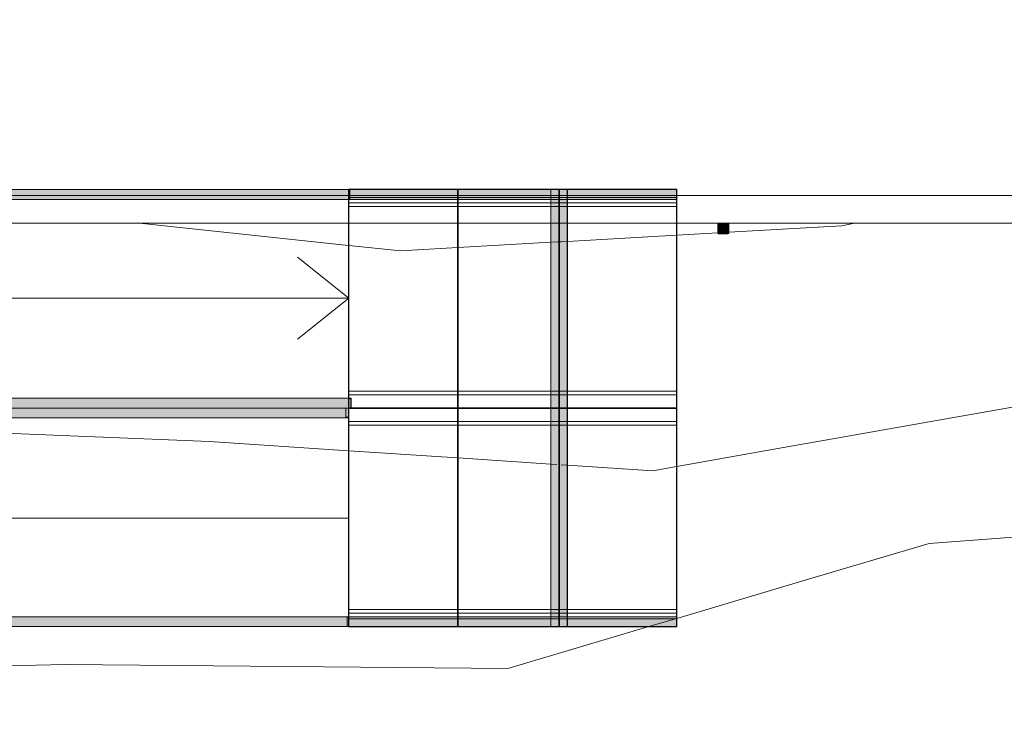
# Model space of a CAD drawing. Header units: metres. Extents: x -373759 to -373409, y 810976 to 811228.
# Tile 42 of 153: x -373633.38 to -373624.39, y 811121.06 to 811127.49. Entities that reach past the tile are written whole.
import ezdxf

# ---------------------------------------------------------------- set-up
doc = ezdxf.new("R2010")
doc.units = ezdxf.units.M
doc.header["$XCLIPFRAME"] = 2
for name, color, linetype, lineweight, true_color in [('A-DETL', 7, 'Continuous', 5, 0x00a600), ('BASE ALAMEDA JULIO MULLER 1_explodidoR01_dwg', 7, 'Continuous', 5, 0x767676), ('Curva_Intermediária', 7, 'Continuous', 9, 0x656565)]:
    doc.layers.add(name, color=color, linetype=linetype, lineweight=lineweight, true_color=true_color)
for name, color, linetype, lineweight in [('A-FLOR', 7, 'Continuous', 5), ('A-GENM', 7, 'Continuous', 5), ('I-WALL', 7, 'Continuous', 5), ('S-BEAM', 7, 'Continuous', 5), ('S-COLS', 7, 'Continuous', 5)]:
    doc.layers.add(name, color=color, linetype=linetype, lineweight=lineweight)
picture_1 = doc.add_image_def('image1.jpg', size_in_pixel=(999, 584))

# ---------------------------------------------------------------- blocks, each defined once
blk = doc.blocks.new('BASE ALAMEDA JULIO MULLER 1_explodidoR01_dwg-478056-PISTA INFERIOR PARTE 1')
at = {"layer": 'Curva_Intermediária', "color": 9, "lineweight": 5, "true_color": 0xc0c0c0}
for p, q in [((-1785.4, 900749.5), (-3567.5, 901466.9)), ((-1342.5, 900571.2), (-1783.1, 900748.5)), ((-831.4, 900457.2), (-1342.5, 900571.2)), ((2, 900271.4), (-826.5, 900456.1)), ((59.8, 900258.5), (2, 900271.4)), ((63.8, 900257.6), (60.3, 900258.4)), ((67.3, 900256.8), (64.3, 900257.5)), ((78.6, 900254.3), (71.8, 900255.8)), ((85.9, 900252.6), (82.9, 900253.3)), ((89.8, 900251.8), (86.3, 900252.6)), ((94.1, 900250.8), (90.3, 900251.7)), ((146.2, 900239.2), (94.6, 900250.7)), ((1122.5, 900021.5), (151.1, 900238.1)), ((-1355.1, 898610.3), (-2294.6, 898944.4)), ((-550.2, 898324), (-1350.4, 898608.6)), ((-498, 898305.5), (-550.2, 898324)), ((-476.2, 898297.7), (-482.5, 898300)), ((-410.9, 898274.5), (-460.7, 898292.2)), ((329.5, 898011.2), (-406.2, 898272.8)), ((547.5, 897988.9), (329.5, 898011.2)), ((158.3, 896654.5), (-93.1, 896651.4)), ((167.8, 896654.6), (158.4, 896654.5))]:
    blk.add_line(p, q, dxfattribs=at)
at = {"layer": 'Curva_Intermediária', "color": 9, "lineweight": 5, "true_color": 0xc0c0c0, "flags": 128}
for points in [[(-2297, 898945.3), (-3494.5, 899371.2), (-7342.5, 900635.2), (-8280.7, 900953.2)], [(-93.1, 896651.4), (-1438.5, 896635.2), (-5310.5, 897771.2), (-9214.5, 898787.2), (-13078.5, 900059.2), (-14852.4, 900771.7)], [(1493.2, 899938.8), (1388.5, 899962.2), (1126.2, 900020.7)], [(2719, 899684.3), (2601.5, 899691.2), (1591, 899916.9)], [(7681.5, 897219.2), (6572.5, 897334.2), (5572.5, 897510.2), (4329.5, 897603.2), (1379.5, 897904.2), (550.1, 897988.7)], [(25895.2, 892047.6), (25644.5, 892126.2), (23452.5, 892582.2), (21612.5, 892910.2), (19260.5, 893270.2), (17244.5, 893702.2), (15204.5, 894118.2), (13676.5, 894454.2), (11708.5, 894782.2), (9444.5, 895302.2), (6284.5, 895926.2), (2577.5, 896683.2), (1374.5, 896669.2), (171.8, 896654.6)]]:
    blk.add_lwpolyline(points, dxfattribs=at)
blk = doc.blocks.new('_EST_ PLACA PISO ESTRUTURAL MEIO - _EST_ PLACA PISO ESTRUTURAL MEIO-V189-PISTA INFERIOR PARTE 1')
at = {"layer": 'A-GENM', "color": 253, "true_color": 0xaaaaaa}
for p, q in [((-1000, 500), (-1000, -500)), ((-997.5, 500), (997.5, 500)), ((-875.8, 500), (-997.5, 500)), ((997.5, 497.5), (-997.5, 497.5)), ((-997.5, 497.5), (997.5, 497.5)), ((-997.5, 497.5), (-997.5, -497.5)), ((-997.5, 497.5), (-997.5, -497.5)), ((-997.5, -497.5), (-997.5, 497.5)), ((-997.5, 497.5), (-997.5, -497.5)), ((-842.5, 500), (-875.8, 500)), ((-875.8, 497.5), (-875.8, -497.5)), ((842.5, 500), (-842.5, 500)), ((-842.5, -497.5), (-842.5, 497.5)), ((875.8, 500), (842.5, 500)), ((842.5, 497.5), (842.5, -497.5)), ((997.5, 500), (875.8, 500)), ((875.8, 497.5), (875.8, -497.5)), ((997.5, -497.5), (997.5, 497.5)), ((997.5, 497.5), (997.5, -497.5)), ((997.5, 497.5), (997.5, -497.5)), ((997.5, 497.5), (997.5, -497.5)), ((1000, 500), (1000, -500)), ((997.5, -497.5), (-997.5, -497.5)), ((-997.5, -497.5), (997.5, -497.5)), ((-997.5, -500), (-875.8, -500)), ((997.5, -500), (-997.5, -500)), ((-875.8, -500), (-842.5, -500)), ((-842.5, -500), (842.5, -500)), ((842.5, -500), (875.8, -500)), ((875.8, -500), (997.5, -500))]:
    blk.add_line(p, q, dxfattribs=at)
blk = doc.blocks.new('PFC-Parallel Flange Channel - 90x300-3752209-PISTA INFERIOR PARTE 1')
at = {"layer": 'S-BEAM', "true_color": 0xff8080, "transparency": 33554432}
h = blk.add_hatch(color=11, dxfattribs=at)
h.paths.add_polyline_path([(-254129.9, 862021.7), (-254129.9, 862111.7), (-266709.3, 862111.8), (-266707.4, 862021.8), (-254129.9, 862021.7)], flags=0)
h.paths.add_polyline_path([(-266707.4, 862021.8), (-266707.4, 862021.8), (-266707.4, 862111.8)], flags=0)
for points in [[(-254107.1, 862093.2), (-254108, 862105.2), (-266686.9, 862103.6), (-266686.5, 862093.3), (-254127.4, 862093.2)], [(-254127.4, 862021.7), (-254107.1, 862021.7), (-254107.1, 862093.2), (-266686.5, 862093.2), (-266686.5, 862021.8), (-254127.4, 862021.7)]]:
    blk.add_hatch(color=11, dxfattribs=at).paths.add_polyline_path(points, flags=0)
h = blk.add_hatch(color=11, dxfattribs=at)
h.paths.add_polyline_path([(-254107.1, 862021.7), (-254106.1, 862021.7), (-254107.1, 862093.2)], flags=0)
h.paths.add_polyline_path([(-254129.8, 862021.7), (-254128.9, 862021.8), (-254129.9, 862021.7)], flags=0)
h.paths.add_polyline_path([(-254108, 862105.2), (-254106.1, 862111.7), (-254129.8, 862111.7), (-254127.4, 862105.2)], flags=0)
at = {"layer": 'S-BEAM', "color": 1, "true_color": 0xff0000}
for p, q in [((-254129.9, 862111.7), (-266707.7, 862111.8)), ((-266685.5, 862111.8), (-254129.9, 862111.7)), ((-254129.9, 862111.7), (-254129.9, 862021.7)), ((-254128.9, 862021.7), (-254128.9, 862093.2)), ((-254106.1, 862111.7), (-254127.4, 862111.7)), ((-254127.4, 862111.7), (-254106.1, 862111.7)), ((-254127.4, 862105.2), (-254108, 862105.2)), ((-254107.1, 862093.2), (-254107.1, 862021.7)), ((-254106.1, 862021.7), (-254106.1, 862111.7)), ((-266707.4, 862021.8), (-255943.6, 862021.7)), ((-266707.4, 862021.8), (-255864.7, 862021.7)), ((-266686.5, 862021.8), (-254152.6, 862021.7)), ((-266685.5, 862021.8), (-254152.6, 862021.7)), ((-255943.6, 862021.7), (-254129.9, 862021.7)), ((-255864.7, 862021.7), (-254129.9, 862021.7)), ((-254152.6, 862021.7), (-254129.9, 862021.7)), ((-254152.6, 862021.7), (-254129.9, 862021.7)), ((-254129.9, 862021.7), (-254128.9, 862021.7)), ((-254127.4, 862021.7), (-254107.1, 862021.7)), ((-254127.4, 862021.7), (-254107.1, 862021.7)), ((-254107.1, 862021.7), (-254106.1, 862021.7))]:
    blk.add_line(p, q, dxfattribs=at)
for centre, start_param, end_param in [((-254127.9, 862093.2), 0, 1.570796), ((-254108, 862093.2), 4.712389, 6.283185)]:
    blk.add_ellipse(centre, major_axis=(0, 12), ratio=0.079255, start_param=start_param, end_param=end_param, dxfattribs=at)
blk = doc.blocks.new('_EST_ PLACA PISO ESTRUTURAL MEIO - _EST_ PLACA PISO ESTRUTURAL MEIO-3937319-PISTA INFERIOR PARTE 1')
at = {"layer": 'A-GENM', "color": 253, "true_color": 0xaaaaaa}
for p, q in [((-1000, -500), (-1000, 500)), ((-997.5, 500), (997.5, 500)), ((-875.8, 500), (-997.5, 500)), ((997.5, 497.5), (-997.5, 497.5)), ((-997.5, 497.5), (997.5, 497.5)), ((-997.5, 497.5), (-997.5, -497.5)), ((-997.5, 497.5), (-997.5, -497.5)), ((-997.5, -497.5), (-997.5, 497.5)), ((-997.5, 497.5), (-997.5, -497.5)), ((-842.5, 500), (-875.8, 500)), ((-875.8, 497.5), (-875.8, -497.5)), ((842.5, 500), (-842.5, 500)), ((-842.5, -497.5), (-842.5, 497.5)), ((875.8, 500), (842.5, 500)), ((842.5, 497.5), (842.5, -497.5)), ((997.5, 500), (875.8, 500)), ((875.8, 497.5), (875.8, -497.5)), ((997.5, -497.5), (997.5, 497.5)), ((997.5, 497.5), (997.5, -497.5)), ((997.5, 497.5), (997.5, -497.5)), ((997.5, 497.5), (997.5, -497.5)), ((1000, -500), (1000, 500)), ((997.5, -497.5), (-997.5, -497.5)), ((-997.5, -497.5), (997.5, -497.5)), ((-997.5, -500), (-875.8, -500)), ((997.5, -500), (-997.5, -500)), ((-875.8, -500), (-842.5, -500)), ((-842.5, -500), (842.5, -500)), ((842.5, -500), (875.8, -500)), ((875.8, -500), (997.5, -500))]:
    blk.add_line(p, q, dxfattribs=at)
blk = doc.blocks.new('PFC-Parallel Flange Channel - 90x300-3728686-PISTA INFERIOR PARTE 1')
at = {"layer": 'S-BEAM'}
for p, q in [((-1497.5, -12.7), (-502.5, -12.7)), ((-497.5, -12.7), (497.5, -12.7)), ((502.5, -12.7), (1496.2, -12.7))]:
    blk.add_line(p, q, dxfattribs=at)
blk = doc.blocks.new('PFC-Parallel Flange Channel - 90x300-3728688-PISTA INFERIOR PARTE 1')
at = {"layer": 'S-BEAM'}
for p, q in [((-1496.2, -12.7), (-502.5, -12.7)), ((-497.5, -12.7), (497.5, -12.7)), ((502.5, -12.7), (1497.5, -12.7))]:
    blk.add_line(p, q, dxfattribs=at)
blk = doc.blocks.new('_EST_ PLACA PISO ESTRUTURAL MEIO - _EST_ PLACA PISO ESTRUTURAL MEIO-V326-PISTA INFERIOR PARTE 1')
at = {"layer": 'A-GENM', "color": 253, "true_color": 0xaaaaaa}
for p, q in [((-1000, 500), (-1000, -500)), ((-997.5, 500), (997.5, 500)), ((-875.8, 500), (-997.5, 500)), ((997.5, 497.5), (-997.5, 497.5)), ((-997.5, 497.5), (997.5, 497.5)), ((-997.5, 497.5), (-997.5, -497.5)), ((-997.5, 497.5), (-997.5, -497.5)), ((-997.5, -497.5), (-997.5, 497.5)), ((-997.5, 497.5), (-997.5, -497.5)), ((-842.5, 500), (-875.8, 500)), ((-875.8, 497.5), (-875.8, -497.5)), ((842.5, 500), (-842.5, 500)), ((-842.5, -497.5), (-842.5, 497.5)), ((875.8, 500), (842.5, 500)), ((842.5, 496.2), (842.5, -497.5)), ((997.5, 500), (875.8, 500)), ((875.8, 496.2), (875.8, -497.5)), ((997.5, -497.5), (997.5, 497.5)), ((997.5, 497.5), (997.5, -497.5)), ((997.5, 496.2), (997.5, -497.5)), ((997.5, 496.2), (997.5, -497.5)), ((1000, 500), (1000, -500)), ((997.5, -497.5), (-997.5, -497.5)), ((-997.5, -497.5), (997.5, -497.5)), ((-997.5, -500), (-875.8, -500)), ((997.5, -500), (-997.5, -500)), ((-875.8, -500), (-842.5, -500)), ((-842.5, -500), (842.5, -500)), ((842.5, -500), (875.8, -500)), ((875.8, -500), (997.5, -500))]:
    blk.add_line(p, q, dxfattribs=at)
blk = doc.blocks.new('_EST_ PLACA PISO ESTRUTURAL MEIO - _EST_ PLACA PISO ESTRUTURAL MEIO-V327-PISTA INFERIOR PARTE 1')
at = {"layer": 'A-GENM', "color": 253, "true_color": 0xaaaaaa}
for p, q in [((-1000, -500), (-1000, 500)), ((-997.5, 500), (997.5, 500)), ((-875.8, 500), (-997.5, 500)), ((997.5, 497.5), (-997.5, 497.5)), ((-997.5, 497.5), (997.5, 497.5)), ((-997.5, 497.5), (-997.5, -497.5)), ((-997.5, 497.5), (-997.5, -497.5)), ((-997.5, -497.5), (-997.5, 497.5)), ((-997.5, 497.5), (-997.5, -497.5)), ((-842.5, 500), (-875.8, 500)), ((-875.8, 497.5), (-875.8, -497.5)), ((842.5, 500), (-842.5, 500)), ((-842.5, -497.5), (-842.5, 497.5)), ((875.8, 500), (842.5, 500)), ((842.5, 497.5), (842.5, -496.2)), ((997.5, 500), (875.8, 500)), ((875.8, 497.5), (875.8, -496.2)), ((997.5, -497.5), (997.5, 497.5)), ((997.5, 497.5), (997.5, -497.5)), ((997.5, 497.5), (997.5, -496.2)), ((997.5, 497.5), (997.5, -496.2)), ((1000, -500), (1000, 500)), ((997.5, -497.5), (-997.5, -497.5)), ((-997.5, -497.5), (997.5, -497.5)), ((-997.5, -500), (-875.8, -500)), ((997.5, -500), (-997.5, -500)), ((-875.8, -500), (-842.5, -500)), ((-842.5, -500), (842.5, -500)), ((842.5, -500), (875.8, -500)), ((875.8, -500), (997.5, -500))]:
    blk.add_line(p, q, dxfattribs=at)
blk = doc.blocks.new('M_W-Wide Flange - VIGA I 25X15-3730205-PISTA INFERIOR PARTE 1')
at = {"layer": 'S-BEAM', "true_color": 0xff8080, "transparency": 33554432}
for points in [[(-1995, 19.7), (1995, 19.8), (1995, 75), (-1995, 75)], [(-1995, -71.2), (-1995, -75), (1995, -72.5), (1995, 75), (-1995, 75), (-1995, -68.7)], [(-1995, 2.7), (1995, 5), (1995, 19.7), (-1995, 19.7), (-1995, 3.3)], [(-1995, -19.8), (1995, -19.7), (1995, -2.8), (-1995, -5), (-1995, -15.4)], [(-1995, -75), (1995, -72.5), (1995, -19.8), (-1995, -19.8), (-1995, -72.5)]]:
    blk.add_hatch(color=11, dxfattribs=at).paths.add_polyline_path(points, flags=0)
at = {"layer": 'S-BEAM', "color": 1, "true_color": 0xff0000}
for p, q in [((-1995, 75), (-1995, 7.7)), ((-1995, -72.5), (-1995, 75)), ((-1995, 75), (-1995, 19.7)), ((-1995, 19.7), (-1995, 75)), ((-1915, 75), (-1995, 75)), ((-1995, 75), (-1905, 75)), ((-1995, 75), (-1905, 75)), ((-1995, 75), (-1915, 75)), ((-1995, 19.7), (-1995, 15.4)), ((-1995, 7.7), (-1995, 19.7)), ((-1995, 15.4), (-1995, 7.7)), ((-1995, 7.7), (-1995, 3.3)), ((-1995, 5), (-1995, 7.7)), ((-1995, 3.3), (-1995, 5)), ((-1995, 3.3), (-1995, -3.3)), ((-1995, 3.3), (-1995, 2.7)), ((-1995, 2.7), (-1995, 3.3)), ((-1905, 75), (-1911.5, 75)), ((-1911.5, 75), (-1905, 75)), ((1905, 75), (-1905, 75)), ((-1905, 75), (1905, 75)), ((-1905, 75), (1905, 75)), ((-1905, 75), (1905, 75)), ((1911.5, 75), (1905, 75)), ((1905, 75), (1995, 75)), ((1905, 75), (1995, 75)), ((1905, 75), (1911.5, 75)), ((1995, 75), (1915, 75)), ((1915, 75), (1995, 75)), ((1995, 75), (1995, 19.7)), ((1995, 19.7), (1995, 75)), ((1995, 75), (1995, -72.5)), ((1995, 7.7), (1995, 75)), ((1995, 19.7), (1995, 15.4)), ((1995, 11.2), (1995, 19.7)), ((1995, 15.4), (1995, 11.2)), ((1995, 11.2), (1995, 7.7)), ((1995, 7.7), (1995, 11.2)), ((1995, 7.7), (1995, 5)), ((1995, 3.3), (1995, 7.7)), ((1995, 5), (1995, 2.7)), ((1995, 2.7), (1995, 3.3)), ((1995, -3.3), (1995, 3.3)), ((-1995, -3.3), (-1995, -2.8)), ((-1995, -2.8), (-1995, -5)), ((-1995, -7.7), (-1995, -3.3)), ((-1995, -5), (-1995, -15.4)), ((-1995, -7.7), (-1995, -72.5)), ((-1995, -11.3), (-1995, -7.7)), ((-1995, -15.4), (-1995, -11.3)), ((-1995, -19.8), (-1995, -15.4)), ((-1995, -15.4), (-1995, -19.8)), ((-1995, -72.5), (-1995, -19.8)), ((-1995, -19.8), (-1995, -72.5)), ((-1995, -75), (-1905, -75)), ((-1995, -75), (-1905, -75)), ((-1995, -75), (-1923.5, -75)), ((-1995, -75), (-1923.5, -75)), ((-1920.7, -75), (-1915, -75)), ((-1920.7, -75), (-1915, -75)), ((-1911.5, -75), (-1905, -75)), ((-1911.5, -75), (-1905, -75)), ((-1905, -75), (1905, -75)), ((-1905, -75), (1905, -75)), ((-1905, -75), (1905, -75)), ((-1905, -75), (1905, -75)), ((1905, -75), (1995, -75)), ((1905, -75), (1995, -75)), ((1905, -75), (1911.5, -75)), ((1905, -75), (1911.5, -75)), ((1917.9, -75), (1995, -75)), ((1917.9, -75), (1995, -75)), ((1995, -15.4), (1995, -2.8)), ((1995, -2.8), (1995, -3.3)), ((1995, -3.3), (1995, -19.8)), ((1995, -72.5), (1995, -7.7)), ((1995, -19.8), (1995, -15.4)), ((1995, -72.5), (1995, -19.8)), ((1995, -19.8), (1995, -72.5))]:
    blk.add_line(p, q, dxfattribs=at)
at = {"layer": 'S-BEAM'}
for p, q in [((-1905, 2.7), (-1995, 2.7)), ((1905, 2.7), (-1905, 2.7)), ((1995, 2.7), (1905, 2.7)), ((-1905, -2.8), (-1995, -2.8)), ((1905, -2.8), (-1905, -2.8)), ((1995, -2.8), (1905, -2.8))]:
    blk.add_line(p, q, dxfattribs=at)
blk = doc.blocks.new('_EST_ PILAR BALIZADOR - 150 x 150-4215534-PISTA INFERIOR PARTE 1')
at = {"layer": 'S-COLS', "lineweight": 20, "true_color": 0x800000}
blk.add_hatch(color=16, dxfattribs=at).paths.add_polyline_path([(-50, -40), (-48.7, -45), (-40, -50), (45, -48.7), (50, -40), (48.7, 45), (40, 50), (-45, 48.7), (-50, 40)], flags=0)
at = {"layer": 'S-COLS', "color": 236, "lineweight": 20, "true_color": 0x800040}
for p, q in [((-50, 40), (-50, -40)), ((40, 50), (-40, 50)), ((50, -40), (50, 40)), ((-40, -50), (40, -50))]:
    blk.add_line(p, q, dxfattribs=at)
for centre, start, end in [((-40, 40), 90, 180), ((40, 40), 360, 90), ((-40, -40), 180, 270), ((40, -40), 270, 360)]:
    blk.add_arc(centre, 10, start, end, dxfattribs=at)
at = {"layer": 'S-COLS', "lineweight": 20}
for centre, start, end in [((-40, 40), 135, 180), ((40, 40), 45, 90), ((-40, -40), 225, 270), ((40, -40), 315, 0)]:
    blk.add_arc(centre, 10, start, end, dxfattribs=at)

msp = doc.modelspace()

# ---------------------------------------------------------------- hatches: boundary and pattern name
at = {"layer": 'S-BEAM', "true_color": 0xff8080, "transparency": 33554432}
for points in [[(-373630.3798, 811125.8537), (-373630.3799, 811125.9437), (-373642.9593, 811125.9438), (-373642.9577, 811125.8538), (-373630.3799, 811125.8537)], [(-373630.3684, 811125.8722), (-373630.3684, 811125.9437), (-373642.9365, 811125.9438), (-373642.9365, 811125.8888), (-373641.6503, 811125.8887), (-373641.6503, 811125.8723), (-373630.3686, 811125.8722)], [(-373627.3798, 811125.8537), (-373627.3823, 811125.9437), (-373630.3798, 811125.9437), (-373630.3773, 811125.8537), (-373627.3823, 811125.8537)], [(-373627.3798, 811125.8722), (-373627.3823, 811125.9437), (-373630.3684, 811125.9437), (-373630.3684, 811125.8722), (-373627.3823, 811125.8722)], [(-373630.3689, 811125.8602), (-373630.3686, 811125.8722), (-373641.6549, 811125.8695), (-373641.6955, 811125.8637), (-373641.7661, 811125.8606), (-373641.8017, 811125.8603), (-373630.3702, 811125.8602)], [(-373630.3679, 811125.8537), (-373630.3689, 811125.8602), (-373630.3789, 811125.8602), (-373630.3773, 811125.8537)], [(-373627.3798, 811125.8602), (-373627.3823, 811125.8722), (-373630.3684, 811125.8722), (-373630.3686, 811125.8602), (-373627.3823, 811125.8602)], [(-373630.4026, 811123.8772), (-373630.405, 811123.9487), (-373642.9688, 811123.9488), (-373642.9686, 811123.8773), (-373631.1924, 811123.8772)], [(-373630.4017, 811123.8652), (-373630.404, 811123.8772), (-373642.9688, 811123.8772), (-373642.9683, 811123.8653), (-373630.4022, 811123.8652)], [(-373630.3799, 811123.8587), (-373630.3799, 811123.9487), (-373642.9574, 811123.9488), (-373642.9574, 811123.8588), (-373630.3799, 811123.8587)], [(-373630.3913, 811121.9537), (-373630.3913, 811122.0252), (-373642.9802, 811122.0252), (-373642.9801, 811121.9538), (-373638.81, 811121.9537)], [(-373630.3913, 811122.0252), (-373630.3911, 811122.0372), (-373642.9797, 811122.0357), (-373642.9801, 811122.0253), (-373630.3918, 811122.0252)], [(-373630.3799, 811121.9537), (-373630.3799, 811122.0437), (-373642.9574, 811122.0438), (-373642.9574, 811121.9538), (-373638.81, 811121.9537)], [(-373630.3808, 811122.0372), (-373630.3799, 811122.0437), (-373630.3918, 811122.0437), (-373630.3908, 811122.0372)], [(-373627.3799, 811121.9537), (-373627.3824, 811122.0252), (-373630.3913, 811122.0252), (-373630.3911, 811121.9537), (-373627.3824, 811121.9537)], [(-373627.3799, 811122.0252), (-373627.3824, 811122.0372), (-373630.3909, 811122.0357), (-373630.3911, 811122.0252), (-373627.3824, 811122.0252)], [(-373627.3799, 811121.9537), (-373627.3824, 811122.0437), (-373630.3799, 811122.0437), (-373630.3774, 811121.9537), (-373627.3824, 811121.9537)]]:
    msp.add_hatch(color=11, dxfattribs=at).paths.add_polyline_path(points, flags=0)

# ---------------------------------------------------------------- linework, layer by layer
at = {"layer": 'A-DETL', "color": 7}
for p, q in [((-373630.3768, 811124.9522), (-373630.845, 811125.3274)), ((-373630.3768, 811124.9522), (-373642.9568, 811124.9522)), ((-373630.3768, 811124.9522), (-373630.845, 811124.5769)), ((-373630.3768, 811122.9452), (-373642.9568, 811122.9453))]:
    msp.add_line(p, q, dxfattribs=at)
at = {"layer": 'A-FLOR'}
for p, q in [((-373630.3798, 811125.9437), (-373642.9577, 811125.9438)), ((-373630.3798, 811125.9437), (-373630.3799, 811123.9487)), ((-373642.9574, 811123.9488), (-373630.3799, 811123.9487)), ((-373630.3799, 811123.9487), (-373630.3799, 811121.9537)), ((-373630.3799, 811123.9487), (-373630.3799, 811123.9487)), ((-373630.3799, 811121.9537), (-373642.9574, 811121.9538))]:
    msp.add_line(p, q, dxfattribs=at)
at = {"layer": 'I-WALL'}
for p, q in [((-373642.9577, 811125.8888), (-373630.3798, 811125.8887)), ((-373630.3773, 811125.8887), (-373629.3823, 811125.8887)), ((-373629.3773, 811125.8887), (-373628.4703, 811125.8887)), ((-373628.4702, 811125.8887), (-373628.4662, 811125.8887)), ((-373628.4661, 811125.8887), (-373628.4626, 811125.8887)), ((-373628.4582, 811125.8887), (-373628.4515, 811125.8887)), ((-373628.4471, 811125.8887), (-373628.4436, 811125.8887)), ((-373628.4436, 811125.8887), (-373628.4396, 811125.8887)), ((-373628.4395, 811125.8887), (-373628.4352, 811125.8887)), ((-373628.4351, 811125.8887), (-373628.3823, 811125.8887)), ((-373628.3773, 811125.8887), (-373627.3837, 811125.8887)), ((-373627.3798, 811125.8887), (-373622.4006, 811125.8887)), ((-373630.3798, 811125.6387), (-373642.9577, 811125.6388)), ((-373629.3823, 811125.6387), (-373630.3773, 811125.6387)), ((-373628.4705, 811125.6387), (-373629.3773, 811125.6387)), ((-373628.4664, 811125.6387), (-373628.4702, 811125.6387)), ((-373628.4628, 811125.6387), (-373628.4661, 811125.6387)), ((-373628.4515, 811125.6387), (-373628.4583, 811125.6387)), ((-373628.4439, 811125.6387), (-373628.4471, 811125.6387)), ((-373628.4398, 811125.6387), (-373628.4436, 811125.6387)), ((-373628.4354, 811125.6387), (-373628.4395, 811125.6387)), ((-373628.3823, 811125.6387), (-373628.4351, 811125.6387)), ((-373627.3837, 811125.6387), (-373628.3773, 811125.6387)), ((-373626.9944, 811125.6387), (-373627.3798, 811125.6387)), ((-373620.3944, 811125.6387), (-373626.9144, 811125.6387))]:
    msp.add_line(p, q, dxfattribs=at)
at = {"layer": 'S-BEAM', "color": 1, "true_color": 0xff0000}
for p, q in [((-373630.3798, 811125.9437), (-373642.9577, 811125.9438)), ((-373630.3798, 811125.9437), (-373642.9577, 811125.9438)), ((-373630.3798, 811125.9437), (-373642.9365, 811125.9438)), ((-373630.3798, 811125.9437), (-373642.9355, 811125.9438)), ((-373630.3798, 811125.8537), (-373630.3798, 811125.9437)), ((-373630.3798, 811125.9437), (-373630.3793, 811125.9437)), ((-373630.3798, 811125.9437), (-373630.3798, 811125.8537)), ((-373630.3793, 811125.9437), (-373630.3798, 811125.9437)), ((-373630.3793, 811125.9437), (-373630.3793, 811125.8722)), ((-373630.3793, 811125.8722), (-373630.3793, 811125.9437)), ((-373630.3684, 811125.9437), (-373630.3773, 811125.9437)), ((-373630.3684, 811125.9437), (-373630.3773, 811125.9437)), ((-373629.3823, 811125.9437), (-373630.3773, 811125.9437)), ((-373629.3823, 811125.9437), (-373630.3773, 811125.9437)), ((-373630.3684, 811125.8722), (-373630.3684, 811125.9437)), ((-373630.3684, 811125.9437), (-373630.3679, 811125.9437)), ((-373630.3684, 811125.9437), (-373630.3684, 811125.8722)), ((-373630.3679, 811125.9437), (-373630.3684, 811125.9437)), ((-373629.3823, 811125.9437), (-373630.3684, 811125.9437)), ((-373630.3679, 811125.9437), (-373630.3679, 811125.8722)), ((-373630.3679, 811125.8722), (-373630.3679, 811125.9437)), ((-373629.3823, 811125.9437), (-373630.3679, 811125.9437)), ((-373628.3823, 811125.9437), (-373629.3773, 811125.9437)), ((-373628.3823, 811125.9437), (-373629.3773, 811125.9437)), ((-373628.5298, 811125.9437), (-373629.3773, 811125.9437)), ((-373628.5298, 811125.9437), (-373629.3773, 811125.9437)), ((-373628.3823, 811125.9437), (-373628.5298, 811125.9437)), ((-373628.3823, 811125.9437), (-373628.5298, 811125.9437)), ((-373627.3837, 811125.9437), (-373628.3773, 811125.9437)), ((-373627.3837, 811125.9437), (-373628.3773, 811125.9437)), ((-373627.3837, 811125.9437), (-373628.3773, 811125.9437)), ((-373627.3837, 811125.9437), (-373628.3773, 811125.9437)), ((-373627.3798, 811125.8602), (-373627.3798, 811125.9437)), ((-373627.3798, 811125.9437), (-373627.3798, 811125.8722)), ((-373627.3798, 811125.8722), (-373627.3798, 811125.9437)), ((-373627.3798, 811125.9437), (-373627.3798, 811125.8537)), ((-373642.9577, 811125.8538), (-373630.3798, 811125.8537)), ((-373630.3798, 811125.8537), (-373641.4926, 811125.8538)), ((-373630.3773, 811125.8602), (-373630.3689, 811125.8602)), ((-373630.3689, 811125.8602), (-373630.3773, 811125.8602)), ((-373630.3679, 811125.8537), (-373630.3773, 811125.8537)), ((-373630.3679, 811125.8537), (-373630.3773, 811125.8537)), ((-373630.3773, 811125.8537), (-373629.3823, 811125.8537)), ((-373630.3773, 811125.8537), (-373630.3679, 811125.8537)), ((-373630.3679, 811125.8722), (-373630.3679, 811125.8637)), ((-373630.3679, 811125.8637), (-373630.3679, 811125.8722)), ((-373630.3679, 811125.8637), (-373630.3679, 811125.8602)), ((-373630.3679, 811125.8602), (-373630.3679, 811125.8637)), ((-373630.3679, 811125.8602), (-373630.3679, 811125.8537)), ((-373630.3679, 811125.8537), (-373630.3679, 811125.8602)), ((-373629.3823, 811125.8537), (-373630.3679, 811125.8537)), ((-373629.3773, 811125.8537), (-373628.3823, 811125.8537)), ((-373628.5298, 811125.8537), (-373629.3773, 811125.8537)), ((-373628.3823, 811125.8537), (-373628.5298, 811125.8537)), ((-373628.3773, 811125.8537), (-373627.3837, 811125.8537)), ((-373627.3837, 811125.8537), (-373628.3773, 811125.8537)), ((-373627.3798, 811125.8722), (-373627.3798, 811125.8602)), ((-373627.3798, 811125.8602), (-373627.3798, 811125.8722)), ((-373627.3798, 811125.8537), (-373627.3798, 811125.8602)), ((-373631.0087, 811123.9487), (-373642.9574, 811123.9488)), ((-373631.0876, 811123.9487), (-373642.9574, 811123.9488)), ((-373632.8225, 811123.9487), (-373642.9574, 811123.9488)), ((-373632.9013, 811123.9487), (-373642.9574, 811123.9488)), ((-373632.2725, 811123.9487), (-373632.9013, 811123.9487)), ((-373632.1936, 811123.9487), (-373632.8225, 811123.9487)), ((-373630.4587, 811123.9487), (-373632.2725, 811123.9487)), ((-373630.4026, 811123.9487), (-373632.1936, 811123.9487)), ((-373630.4587, 811123.9487), (-373631.0876, 811123.9487)), ((-373630.3799, 811123.9487), (-373631.0087, 811123.9487)), ((-373630.3808, 811123.9487), (-373630.4587, 811123.9487)), ((-373630.4036, 811123.9487), (-373630.4587, 811123.9487)), ((-373630.4036, 811123.8687), (-373630.4036, 811123.9487)), ((-373630.4036, 811123.9487), (-373630.4026, 811123.9487)), ((-373630.4036, 811123.8652), (-373630.4036, 811123.8687)), ((-373630.4026, 811123.9487), (-373630.4026, 811123.8772)), ((-373630.3808, 811123.8772), (-373630.3808, 811123.9487)), ((-373630.3808, 811123.9487), (-373630.3799, 811123.9487)), ((-373630.3799, 811123.9487), (-373630.3799, 811123.8587)), ((-373642.9574, 811123.8588), (-373630.3799, 811123.8587)), ((-373630.4036, 811123.8587), (-373642.9574, 811123.8588)), ((-373630.4036, 811123.8587), (-373630.4036, 811123.8652)), ((-373630.3799, 811123.8587), (-373630.4036, 811123.8587)), ((-373630.4017, 811123.8652), (-373630.3818, 811123.8652)), ((-373630.3799, 811122.0437), (-373642.9574, 811122.0438)), ((-373642.9574, 811122.0438), (-373630.3918, 811122.0437)), ((-373630.3918, 811122.0437), (-373630.3918, 811122.0372)), ((-373630.3799, 811122.0437), (-373630.3918, 811122.0437)), ((-373630.3918, 811122.0372), (-373630.3918, 811122.0437)), ((-373630.3918, 811122.0437), (-373630.3799, 811122.0437)), ((-373630.3918, 811122.0437), (-373630.3799, 811122.0437)), ((-373630.3918, 811122.0372), (-373630.3918, 811122.0337)), ((-373630.3918, 811122.0337), (-373630.3918, 811122.0372)), ((-373630.3918, 811122.0337), (-373630.3918, 811122.0252)), ((-373630.3918, 811122.0252), (-373630.3918, 811122.0337)), ((-373630.3918, 811122.0252), (-373630.3918, 811121.9537)), ((-373630.3918, 811121.9537), (-373630.3918, 811122.0252)), ((-373630.3913, 811121.9537), (-373630.3913, 811122.0252)), ((-373630.3913, 811122.0252), (-373630.3913, 811121.9537)), ((-373630.3908, 811122.0372), (-373630.3808, 811122.0372)), ((-373630.3808, 811122.0372), (-373630.3908, 811122.0372)), ((-373630.3804, 811122.0252), (-373630.3804, 811121.9537)), ((-373630.3804, 811121.9537), (-373630.3804, 811122.0252)), ((-373630.3799, 811121.9537), (-373630.3799, 811122.0437)), ((-373630.3799, 811122.0437), (-373630.3799, 811121.9537)), ((-373629.3824, 811122.0437), (-373630.3774, 811122.0437)), ((-373630.3774, 811122.0437), (-373629.3824, 811122.0437)), ((-373628.3824, 811122.0437), (-373629.3774, 811122.0437)), ((-373629.3774, 811122.0437), (-373628.5299, 811122.0437)), ((-373628.5299, 811122.0437), (-373628.3824, 811122.0437)), ((-373627.3837, 811122.0437), (-373628.3774, 811122.0437)), ((-373628.3774, 811122.0437), (-373627.3837, 811122.0437)), ((-373627.3799, 811122.0437), (-373627.3799, 811121.9537)), ((-373627.3799, 811122.0372), (-373627.3799, 811122.0437)), ((-373627.3799, 811122.0252), (-373627.3799, 811122.0372)), ((-373627.3799, 811122.0372), (-373627.3799, 811122.0252)), ((-373627.3799, 811121.9537), (-373627.3799, 811122.0372)), ((-373627.3799, 811121.9537), (-373627.3799, 811122.0252)), ((-373627.3799, 811122.0252), (-373627.3799, 811121.9537)), ((-373642.9574, 811121.9538), (-373630.3799, 811121.9537)), ((-373642.9574, 811121.9538), (-373630.3804, 811121.9537)), ((-373642.9574, 811121.9538), (-373630.3913, 811121.9537)), ((-373642.9574, 811121.9538), (-373630.3918, 811121.9537)), ((-373630.3918, 811121.9537), (-373630.3913, 811121.9537)), ((-373630.3913, 811121.9537), (-373630.3918, 811121.9537)), ((-373630.3913, 811121.9537), (-373630.3799, 811121.9537)), ((-373630.3913, 811121.9537), (-373630.3799, 811121.9537)), ((-373630.3804, 811121.9537), (-373630.3799, 811121.9537)), ((-373630.3799, 811121.9537), (-373630.3804, 811121.9537)), ((-373630.3774, 811121.9537), (-373629.3824, 811121.9537)), ((-373630.3774, 811121.9537), (-373629.3824, 811121.9537)), ((-373630.3774, 811121.9537), (-373629.3824, 811121.9537)), ((-373630.3774, 811121.9537), (-373629.3824, 811121.9537)), ((-373629.3774, 811121.9537), (-373628.3824, 811121.9537)), ((-373629.3774, 811121.9537), (-373628.3824, 811121.9537)), ((-373629.3774, 811121.9537), (-373628.5299, 811121.9537)), ((-373629.3774, 811121.9537), (-373628.5299, 811121.9537)), ((-373628.5299, 811121.9537), (-373628.3824, 811121.9537)), ((-373628.5299, 811121.9537), (-373628.3824, 811121.9537)), ((-373628.3774, 811121.9537), (-373627.3837, 811121.9537)), ((-373628.3774, 811121.9537), (-373627.3837, 811121.9537)), ((-373628.3774, 811121.9537), (-373627.3837, 811121.9537)), ((-373628.3774, 811121.9537), (-373627.3837, 811121.9537))]:
    msp.add_line(p, q, dxfattribs=at)
at = {"layer": 'S-BEAM', "color": 1, "true_color": 0xff0000, "flags": 128}
for points in [[(-373630.3793, 811125.8722), (-373630.3792, 811125.8637), (-373630.3789, 811125.8602)], [(-373630.3789, 811125.8602), (-373630.3792, 811125.8637), (-373630.3793, 811125.8722)], [(-373630.3689, 811125.8602), (-373630.3686, 811125.8637), (-373630.3684, 811125.8722)], [(-373630.3684, 811125.8722), (-373630.3686, 811125.8637), (-373630.3689, 811125.8602)], [(-373630.3913, 811122.0252), (-373630.3911, 811122.0337), (-373630.3908, 811122.0372)], [(-373630.3908, 811122.0372), (-373630.3911, 811122.0337), (-373630.3913, 811122.0252)], [(-373630.3808, 811122.0372), (-373630.3805, 811122.0337), (-373630.3804, 811122.0252)], [(-373630.3804, 811122.0252), (-373630.3805, 811122.0337), (-373630.3808, 811122.0372)]]:
    msp.add_lwpolyline(points, dxfattribs=at)
at = {"layer": 'S-BEAM', "color": 1, "true_color": 0xff0000}
for centre, start_param, end_param in [((-373630.4017, 811123.8772), 1.570796, 3.141593), ((-373630.3818, 811123.8772), 3.141593, 4.712389)]:
    msp.add_ellipse(centre, major_axis=(0, 0.012), ratio=0.079257, start_param=start_param, end_param=end_param, dxfattribs=at)

# ---------------------------------------------------------------- block references
at = {"layer": 'A-GENM', "color": 253, "true_color": 0xaaaaaa}
for name, p, xscale, yscale, zscale, rotation in [('_EST_ PLACA PISO ESTRUTURAL MEIO - _EST_ PLACA PISO ESTRUTURAL MEIO-3937319-PISTA INFERIOR PARTE 1', (-373629.8799, 811124.9462), 0.001000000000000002, 0.001000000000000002, 0.001000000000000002, 89.99971691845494), ('_EST_ PLACA PISO ESTRUTURAL MEIO - _EST_ PLACA PISO ESTRUTURAL MEIO-3937319-PISTA INFERIOR PARTE 1', (-373628.8799, 811124.9462), 0.001000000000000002, 0.001000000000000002, 0.001000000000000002, 89.99971691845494), ('_EST_ PLACA PISO ESTRUTURAL MEIO - _EST_ PLACA PISO ESTRUTURAL MEIO-V327-PISTA INFERIOR PARTE 1', (-373627.8799, 811124.9462), 0.001000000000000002, 0.001000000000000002, 0.001000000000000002, 89.99971691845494), ('_EST_ PLACA PISO ESTRUTURAL MEIO - _EST_ PLACA PISO ESTRUTURAL MEIO-V189-PISTA INFERIOR PARTE 1', (-373629.8799, 811122.9512), 0.001, 0.001, 0.001, 269.9997169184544), ('_EST_ PLACA PISO ESTRUTURAL MEIO - _EST_ PLACA PISO ESTRUTURAL MEIO-V189-PISTA INFERIOR PARTE 1', (-373628.8799, 811122.9512), 0.001, 0.001, 0.001, 269.9997169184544), ('_EST_ PLACA PISO ESTRUTURAL MEIO - _EST_ PLACA PISO ESTRUTURAL MEIO-V326-PISTA INFERIOR PARTE 1', (-373627.8799, 811122.9512), 0.001, 0.001, 0.001, 269.9997169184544)]:
    msp.add_blockref(name, p, dxfattribs=dict(at, xscale=xscale, yscale=yscale, zscale=zscale, rotation=rotation))
at = {"layer": 'BASE ALAMEDA JULIO MULLER 1_explodidoR01_dwg', "color": 9, "true_color": 0xc0c0c0, "xscale": 0.0009999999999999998, "yscale": 0.0009999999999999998, "zscale": 0.0009999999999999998, "rotation": 15.8306522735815}
msp.add_blockref('BASE ALAMEDA JULIO MULLER 1_explodidoR01_dwg-478056-PISTA INFERIOR PARTE 1', (-373382.9422, 810259.3357), dxfattribs=at)
at = {"layer": 'S-BEAM', "color": 1, "true_color": 0xff0000, "xscale": 0.001, "yscale": 0.001, "zscale": 0.001, "rotation": 89.99971691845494}
msp.add_blockref('M_W-Wide Flange - VIGA I 25X15-3730205-PISTA INFERIOR PARTE 1', (-373628.4549, 811123.9487), dxfattribs=at)
at = {"layer": 'S-BEAM', "xscale": 0.001, "yscale": 0.001, "zscale": 0.001}
msp.add_blockref('PFC-Parallel Flange Channel - 90x300-3728686-PISTA INFERIOR PARTE 1', (-373628.8798, 811125.8854), dxfattribs=at)
at = {"layer": 'S-BEAM', "color": 1, "true_color": 0xff0000, "xscale": 0.001, "yscale": 0.001, "zscale": 0.001}
msp.add_blockref('PFC-Parallel Flange Channel - 90x300-3752209-PISTA INFERIOR PARTE 1', (-373376.25, 810261.927), dxfattribs=at)
at = {"layer": 'S-BEAM', "xscale": 0.001, "yscale": 0.001, "zscale": 0.001, "rotation": 179.9997169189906}
msp.add_blockref('PFC-Parallel Flange Channel - 90x300-3728688-PISTA INFERIOR PARTE 1', (-373628.8799, 811122.012), dxfattribs=at)
at = {"layer": 'S-COLS', "color": 236, "lineweight": 20, "true_color": 0x800040, "xscale": 0.0009999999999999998, "yscale": 0.0009999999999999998, "zscale": 0.0009999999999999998, "rotation": 89.99962764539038}
msp.add_blockref('_EST_ PILAR BALIZADOR - 150 x 150-4215534-PISTA INFERIOR PARTE 1', (-373626.9544, 811125.5887), dxfattribs=at)

# ---------------------------------------------------------------- pictures from other files: only their frames are drawn
image = msp.add_image(picture_1, insert=(-373760.7975, 810990.6628), size_in_units=(351.8083, 205.6617))
image.set_boundary_path([(4.5384, 95.0127), (998.5, 423.3533)])
image.dxf.flags = 15

doc.saveas('drawing.dxf')
